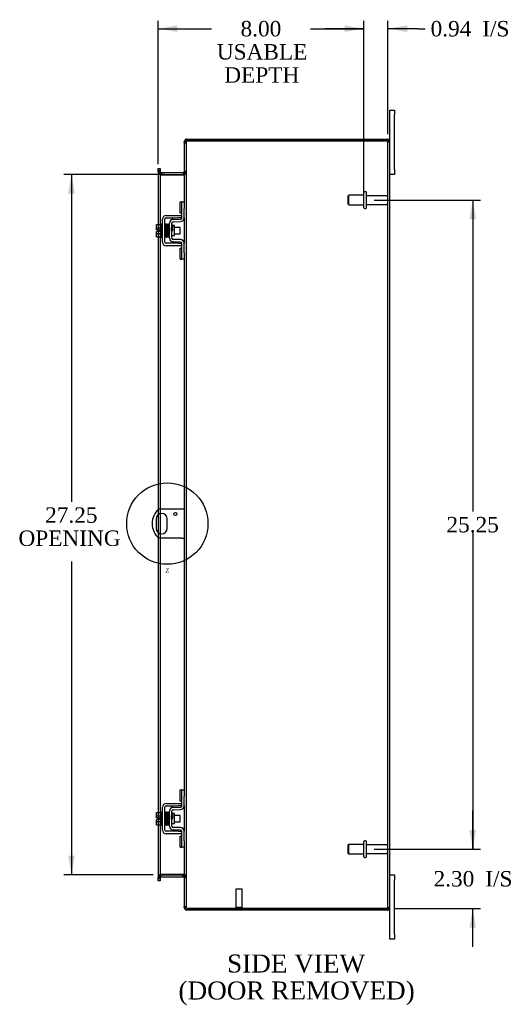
# Model space of a CAD drawing. Header units: inches. Extents: x 8 to 149, y 3 to 99.
# Tile 5 of 8: x 81 to 100, y 27 to 65. Entities that reach past the tile are written whole.
import ezdxf
from ezdxf.enums import TextEntityAlignment as Align
from ezdxf.lldxf.tags import DXFTag

# ---------------------------------------------------------------- set-up
doc = ezdxf.new("R2010")
doc.units = ezdxf.units.IN
doc.header["$MEASUREMENT"] = 0
doc.layers.get('0').update_dxf_attribs({"linetype": 'CONTINUOUS'})
for name, color, linetype in [('COM40153-1', 7, 'CONTINUOUS'), ('COM42667', 7, 'CONTINUOUS'), ('COM42780', 7, 'CONTINUOUS'), ('COM48441', 7, 'CONTINUOUS'), ('DEFAULT', 7, 'CONTINUOUS'), ('FET07710', 7, 'CONTINUOUS'), ('SCC19011', 7, 'CONTINUOUS'), ('SPR20265', 7, 'CONTINUOUS'), ('STD21878', 7, 'CONTINUOUS'), ('STD26094', 7, 'CONTINUOUS'), ('WAF25035', 7, 'CONTINUOUS')]:
    doc.layers.add(name, color=color, linetype=linetype)
doc.styles.add('SEACAD_TIMES_NEW_ROMAN', font='times.ttf')
tags = doc.linetypes.add('CENTER2', pattern=[1.125, 0.75, -0.125, 0.125, -0.125]).pattern_tags.tags
tags[10:11] = [DXFTag(74, 4), DXFTag(75, 0), DXFTag(340, '0'), DXFTag(46, 0.0), DXFTag(50, 0.0), DXFTag(44, 0.0), DXFTag(45, 0.0)]
tags[8:9] = [DXFTag(74, 4), DXFTag(75, 0), DXFTag(340, '0'), DXFTag(46, 0.0), DXFTag(50, 0.0), DXFTag(44, 0.0), DXFTag(45, 0.0)]
tags[6:7] = [DXFTag(74, 4), DXFTag(75, 0), DXFTag(340, '0'), DXFTag(46, 0.0), DXFTag(50, 0.0), DXFTag(44, 0.0), DXFTag(45, 0.0)]
tags[4:5] = [DXFTag(74, 4), DXFTag(75, 0), DXFTag(340, '0'), DXFTag(46, 0.0), DXFTag(50, 0.0), DXFTag(44, 0.0), DXFTag(45, 0.0)]

# ---------------------------------------------------------------- blocks, each defined once
blk = doc.blocks.new('GDIMGGROUP9')
at = {"layer": 'DEFAULT', "linetype": 'Continuous'}
for points in [[(98.974, 33.723), (98.724, 33.723), (98.849, 32.973)], [(98.974, 29.92), (98.849, 30.67), (98.724, 29.92)]]:
    blk.add_hatch(color=136, dxfattribs=at).paths.add_polyline_path(points)
at = {"layer": 'DEFAULT', "color": 136, "linetype": 'Continuous'}
for p, q in [((98.849, 32.973), (98.849, 34.473)), ((95.012, 32.973), (99.149, 32.973)), ((95.813, 30.67), (99.149, 30.67)), ((98.849, 29.17), (98.849, 30.67))]:
    blk.add_line(p, q, dxfattribs=at)
at = {"layer": 'DEFAULT', "color": 136, "linetype": 'Continuous', "style": 'SEACAD_TIMES_NEW_ROMAN'}
for s, p in [('2.30', (97.324, 32.121)), ('I/S', (99.337, 32.121))]:
    blk.add_text(s, height=0.6, dxfattribs=at).set_placement(p, align=Align.TOP_LEFT)
blk = doc.blocks.new('GDIMGGROUP10')
at = {"layer": 'DEFAULT', "linetype": 'Continuous'}
for points in [[(98.974, 57.473), (98.849, 58.223), (98.724, 57.473)], [(98.974, 33.723), (98.724, 33.723), (98.849, 32.973)]]:
    blk.add_hatch(color=136, dxfattribs=at).paths.add_polyline_path(points)
at = {"layer": 'DEFAULT', "color": 136, "linetype": 'Continuous'}
for p, q in [((95.012, 58.223), (99.149, 58.223)), ((98.849, 58.223), (98.849, 46.108)), ((98.849, 45.298), (98.849, 32.973)), ((95.012, 32.973), (99.149, 32.973))]:
    blk.add_line(p, q, dxfattribs=at)
at = {"layer": 'DEFAULT', "color": 136, "linetype": 'Continuous', "style": 'SEACAD_TIMES_NEW_ROMAN'}
blk.add_text('25.25', height=0.6, dxfattribs=at).set_placement((97.826, 45.898), align=Align.TOP_LEFT)
blk = doc.blocks.new('GDIMGGROUP19')
at = {"layer": 'DEFAULT', "linetype": 'Continuous'}
for points in [[(83.109, 58.473), (83.359, 58.473), (83.234, 59.223)], [(83.109, 32.723), (83.234, 31.973), (83.359, 32.723)]]:
    blk.add_hatch(color=136, dxfattribs=at).paths.add_polyline_path(points)
at = {"layer": 'DEFAULT', "color": 136, "linetype": 'Continuous'}
for p, q in [((86.851, 59.223), (82.934, 59.223)), ((83.234, 59.223), (83.234, 46.48)), ((83.234, 44.159), (83.234, 31.973)), ((86.416, 31.973), (82.934, 31.973))]:
    blk.add_line(p, q, dxfattribs=at)
at = {"layer": 'DEFAULT', "color": 136, "linetype": 'Continuous', "style": 'SEACAD_TIMES_NEW_ROMAN'}
for s, p in [('27.25', (82.21, 46.27)), ('OPENING ', (81.172, 45.37))]:
    blk.add_text(s, height=0.6, dxfattribs=at).set_placement(p, align=Align.TOP_LEFT)
blk = doc.blocks.new('GDIMGGROUP23')
at = {"layer": 'DEFAULT', "linetype": 'Continuous'}
for points in [[(87.358, 65.017), (86.608, 64.892), (87.358, 64.767)], [(93.862, 65.017), (93.862, 64.767), (94.612, 64.892)]]:
    blk.add_hatch(color=136, dxfattribs=at).paths.add_polyline_path(points)
at = {"layer": 'DEFAULT', "color": 136, "linetype": 'Continuous'}
for p, q in [((86.608, 59.624), (86.608, 65.192)), ((94.612, 58.818), (94.612, 65.192)), ((86.608, 64.892), (88.68, 64.892)), ((92.54, 64.892), (94.612, 64.892))]:
    blk.add_line(p, q, dxfattribs=at)
at = {"layer": 'DEFAULT', "color": 136, "linetype": 'Continuous', "style": 'SEACAD_TIMES_NEW_ROMAN'}
for s, p in [('8.00', (89.814, 65.192)), ('USABLE', (88.89, 64.292)), ('DEPTH', (89.181, 63.392))]:
    blk.add_text(s, height=0.6, dxfattribs=at).set_placement(p, align=Align.TOP_LEFT)
blk = doc.blocks.new('GDIMGGROUP26')
at = {"layer": 'DEFAULT', "linetype": 'Continuous'}
for points in [[(93.862, 65.017), (93.862, 64.767), (94.612, 64.892)], [(96.299, 65.017), (95.549, 64.892), (96.299, 64.767)]]:
    blk.add_hatch(color=136, dxfattribs=at).paths.add_polyline_path(points)
at = {"layer": 'DEFAULT', "color": 136, "linetype": 'Continuous'}
for p, q in [((94.612, 58.523), (94.612, 65.192)), ((95.549, 60.79), (95.549, 65.192)), ((94.612, 64.892), (93.112, 64.892)), ((96.699, 64.892), (95.549, 64.892)), ((96.699, 64.892), (96.999, 64.892))]:
    blk.add_line(p, q, dxfattribs=at)
at = {"layer": 'DEFAULT', "color": 136, "linetype": 'Continuous', "style": 'SEACAD_TIMES_NEW_ROMAN'}
for s, p in [('0.94', (97.209, 65.192)), ('I/S', (99.221, 65.192))]:
    blk.add_text(s, height=0.6, dxfattribs=at).set_placement(p, align=Align.TOP_LEFT)
blk = doc.blocks.new('SE1')
at = {"color": 136, "linetype": 'Continuous', "style": 'SEACAD_TIMES_NEW_ROMAN'}
blk.add_text('Z', height=0.16, dxfattribs=at).set_placement((86.893, 43.895), align=Align.TOP_LEFT)
blk = doc.blocks.new('SE')
at = {"layer": 'DEFAULT', "color": 6, "linetype": 'CENTER2'}
blk.add_circle((86.965, 45.638), 1.582, dxfattribs=at)
at = {"layer": 'DEFAULT'}
blk.add_blockref('SE1', (0, 0), dxfattribs=at)

msp = doc.modelspace()

# ---------------------------------------------------------------- linework, layer by layer
at = {"layer": 'COM40153-1', "color": 7}
for p, q in [((87.513, 46.2), (86.625, 46.2)), ((87.621, 46.2), (87.513, 46.2)), ((86.528, 45.819), (86.528, 45.456)), ((86.965, 45.456), (86.965, 45.819)), ((87.513, 45.075), (86.625, 45.075)), ((87.513, 45.075), (87.621, 45.075))]:
    msp.add_line(p, q, dxfattribs=at)
msp.add_circle((87.277, 46.013), 0.0625, dxfattribs=at)
for centre, radius, start, end in [((87.121, 45.638), 0.75, 131.4096, 228.5904), ((86.746, 45.819), 0.218, 0, 180), ((86.746, 45.456), 0.218, 180, 0)]:
    msp.add_arc(centre, radius, start, end, dxfattribs=at)
at = {"layer": 'COM42667', "color": 7}
for p, q in [((86.776, 56.59), (86.776, 57.481)), ((86.871, 56.59), (86.871, 57.481)), ((86.919, 57.624), (87.401, 57.624)), ((86.919, 57.529), (87.401, 57.529)), ((87.401, 57.624), (87.526, 57.624)), ((87.526, 57.529), (87.401, 57.529)), ((87.401, 56.542), (86.919, 56.542)), ((87.401, 56.447), (86.919, 56.447)), ((87.401, 56.542), (87.526, 56.542)), ((87.526, 56.447), (87.401, 56.447)), ((86.776, 33.714), (86.776, 34.605)), ((86.871, 33.714), (86.871, 34.605)), ((86.919, 34.748), (87.401, 34.748)), ((86.919, 34.653), (87.401, 34.653)), ((87.401, 34.748), (87.526, 34.748)), ((87.526, 34.653), (87.401, 34.653)), ((87.401, 33.666), (86.919, 33.666)), ((87.401, 33.571), (86.919, 33.571)), ((87.401, 33.666), (87.526, 33.666)), ((87.526, 33.571), (87.401, 33.571))]:
    msp.add_line(p, q, dxfattribs=at)
for centre, radius, start, end in [((86.919, 57.481), 0.143, 90, 180), ((86.919, 57.481), 0.048, 90, 180), ((86.919, 56.59), 0.143, 180, 270), ((86.919, 56.59), 0.048, 180, 270), ((86.919, 34.605), 0.143, 90, 180), ((86.919, 34.605), 0.048, 90, 180), ((86.919, 33.714), 0.143, 180, 270), ((86.919, 33.714), 0.048, 180, 270)]:
    msp.add_arc(centre, radius, start, end, dxfattribs=at)
at = {"layer": 'COM42780', "color": 7}
for p, q in [((87.462, 57.714), (87.462, 58.151)), ((87.462, 58.151), (87.512, 58.151)), ((87.526, 58.151), (87.512, 58.151)), ((87.526, 57.901), (87.526, 58.151)), ((87.526, 58.151), (87.621, 58.151)), ((87.526, 57.529), (87.526, 57.901)), ((87.621, 58.104), (87.621, 57.901)), ((87.621, 57.529), (87.621, 57.901)), ((87.19, 57.475), (87.479, 57.481)), ((87.512, 57.714), (87.462, 57.714)), ((87.512, 57.714), (87.526, 57.714)), ((87.049, 56.739), (87.049, 57.332)), ((87.144, 56.739), (87.144, 57.332)), ((87.239, 57.231), (87.173, 57.231)), ((87.191, 57.38), (87.481, 57.386)), ((87.239, 56.841), (87.239, 57.231)), ((87.144, 56.841), (87.239, 56.841)), ((87.479, 56.591), (87.19, 56.596)), ((87.481, 56.685), (87.191, 56.691)), ((87.462, 55.92), (87.462, 56.357)), ((87.462, 56.357), (87.512, 56.357)), ((87.526, 56.357), (87.512, 56.357)), ((87.526, 56.17), (87.526, 56.543)), ((87.621, 56.17), (87.621, 56.543)), ((87.526, 55.92), (87.526, 56.17)), ((87.621, 56.17), (87.621, 55.967)), ((87.462, 55.92), (87.512, 55.92)), ((87.512, 55.92), (87.526, 55.92)), ((87.621, 55.92), (87.526, 55.92)), ((87.462, 34.838), (87.462, 35.275)), ((87.462, 35.275), (87.512, 35.275)), ((87.526, 35.275), (87.512, 35.275)), ((87.526, 35.025), (87.526, 35.275)), ((87.526, 35.275), (87.621, 35.275)), ((87.526, 34.653), (87.526, 35.025)), ((87.621, 35.228), (87.621, 35.025)), ((87.621, 34.653), (87.621, 35.025)), ((87.19, 34.599), (87.479, 34.605)), ((87.191, 34.504), (87.481, 34.51)), ((87.512, 34.838), (87.462, 34.838)), ((87.512, 34.838), (87.526, 34.838)), ((87.049, 33.863), (87.049, 34.456)), ((87.144, 33.863), (87.144, 34.456)), ((87.239, 34.355), (87.173, 34.355)), ((87.239, 33.965), (87.239, 34.355)), ((87.144, 33.965), (87.239, 33.965)), ((87.479, 33.715), (87.19, 33.72)), ((87.481, 33.809), (87.191, 33.815)), ((87.462, 33.044), (87.462, 33.481)), ((87.462, 33.481), (87.512, 33.481)), ((87.526, 33.481), (87.512, 33.481)), ((87.526, 33.294), (87.526, 33.667)), ((87.621, 33.294), (87.621, 33.667)), ((87.462, 33.044), (87.512, 33.044)), ((87.512, 33.044), (87.526, 33.044)), ((87.526, 33.044), (87.526, 33.294)), ((87.621, 33.044), (87.526, 33.044)), ((87.621, 33.294), (87.621, 33.091))]:
    msp.add_line(p, q, dxfattribs=at)
for centre, radius, start, end in [((87.192, 57.332), 0.143, 91, 180), ((87.478, 57.529), 0.048, 271, 0), ((87.478, 57.529), 0.143, 271, 0), ((87.192, 57.332), 0.048, 91, 180), ((87.192, 56.739), 0.143, 180, 269), ((87.192, 56.739), 0.048, 180, 269), ((87.478, 56.543), 0.048, 0, 89), ((87.478, 56.543), 0.143, 0, 89), ((87.192, 34.456), 0.143, 91, 180), ((87.192, 34.456), 0.048, 91, 180), ((87.478, 34.653), 0.048, 271, 0), ((87.478, 34.653), 0.143, 271, 0), ((87.192, 33.863), 0.143, 180, 269), ((87.192, 33.863), 0.048, 180, 269), ((87.478, 33.667), 0.048, 0, 89), ((87.478, 33.667), 0.143, 0, 89)]:
    msp.add_arc(centre, radius, start, end, dxfattribs=at)
at = {"layer": 'COM48441', "color": 7}
for p, q in [((87.729, 60.526), (87.729, 60.598)), ((87.729, 60.598), (95.513, 60.598)), ((87.729, 60.526), (95.513, 60.526)), ((95.513, 60.525), (87.729, 60.525)), ((95.615, 60.526), (95.513, 60.526)), ((95.513, 60.525), (95.615, 60.525)), ((87.645, 60.49), (87.621, 60.49)), ((87.621, 60.465), (87.621, 60.49)), ((87.621, 60.465), (87.693, 60.465)), ((87.621, 60.464), (87.621, 60.465)), ((87.693, 60.464), (87.621, 60.464)), ((87.621, 60.464), (87.621, 58.104)), ((87.621, 60.447), (87.693, 60.447)), ((87.693, 60.49), (87.645, 60.49)), ((87.693, 60.465), (87.693, 60.49)), ((87.693, 60.464), (87.693, 60.465)), ((87.693, 60.464), (87.693, 30.731)), ((95.549, 30.706), (95.549, 60.49)), ((95.549, 60.49), (95.621, 60.49)), ((95.621, 30.706), (95.621, 60.49)), ((86.608, 59.453), (86.68, 59.453)), ((86.608, 59.376), (86.608, 59.453)), ((86.608, 59.376), (86.608, 59.369)), ((86.68, 59.453), (86.68, 59.376)), ((86.68, 59.376), (86.68, 59.369)), ((86.608, 59.324), (86.608, 59.369)), ((86.68, 59.369), (86.608, 59.369)), ((86.608, 59.331), (86.68, 59.331)), ((86.608, 59.324), (86.608, 57.277)), ((86.68, 59.313), (86.608, 59.313)), ((86.68, 59.369), (86.68, 59.324)), ((86.68, 59.324), (86.68, 57.277)), ((86.716, 59.295), (86.716, 59.223)), ((86.716, 59.295), (87.585, 59.295)), ((86.716, 59.223), (87.585, 59.223)), ((86.716, 59.209), (87.585, 59.209)), ((87.585, 59.295), (87.585, 59.223)), ((87.693, 59.331), (87.621, 59.331)), ((87.621, 59.313), (87.693, 59.313)), ((87.621, 57.529), (87.621, 56.543)), ((86.608, 57.277), (86.608, 57.07)), ((86.68, 57.277), (86.68, 56.795)), ((86.608, 57.07), (86.608, 57.002)), ((86.608, 57.002), (86.608, 56.795)), ((86.608, 56.795), (86.608, 46.185)), ((86.68, 56.795), (86.68, 46.2)), ((87.621, 55.967), (87.621, 35.228)), ((86.608, 46.185), (86.608, 45.988)), ((86.608, 45.988), (86.608, 45.287)), ((86.68, 46.2), (86.68, 46.027)), ((86.68, 46.027), (86.68, 45.248)), ((86.608, 45.287), (86.608, 45.09)), ((86.68, 45.248), (86.68, 45.075)), ((86.608, 45.09), (86.608, 34.401)), ((86.68, 45.075), (86.68, 34.401)), ((87.621, 34.653), (87.621, 33.667)), ((86.608, 34.401), (86.608, 34.194)), ((86.608, 34.194), (86.608, 34.126)), ((86.608, 34.126), (86.608, 33.919)), ((86.68, 34.401), (86.68, 33.919)), ((86.608, 33.919), (86.608, 31.871)), ((86.68, 33.919), (86.68, 31.871)), ((87.621, 33.091), (87.621, 30.731)), ((86.68, 31.882), (86.608, 31.882)), ((86.608, 31.826), (86.608, 31.871)), ((86.68, 31.865), (86.608, 31.865)), ((86.608, 31.819), (86.608, 31.826)), ((86.608, 31.826), (86.68, 31.826)), ((86.608, 31.743), (86.608, 31.819)), ((86.68, 31.871), (86.68, 31.826)), ((86.68, 31.819), (86.68, 31.826)), ((86.68, 31.819), (86.68, 31.743)), ((87.585, 31.986), (86.716, 31.986)), ((86.716, 31.901), (86.716, 31.973)), ((86.716, 31.973), (87.585, 31.973)), ((86.716, 31.901), (87.585, 31.901)), ((87.585, 31.901), (87.585, 31.973)), ((87.621, 31.882), (87.693, 31.882)), ((87.621, 31.865), (87.693, 31.865)), ((86.68, 31.743), (86.608, 31.743)), ((87.621, 30.748), (87.693, 30.748)), ((87.693, 30.731), (87.621, 30.731)), ((87.621, 30.73), (87.621, 30.731)), ((87.621, 30.73), (87.693, 30.73)), ((87.621, 30.706), (87.621, 30.73)), ((87.645, 30.706), (87.621, 30.706)), ((87.693, 30.706), (87.645, 30.706)), ((87.693, 30.73), (87.693, 30.731)), ((87.693, 30.706), (87.693, 30.73)), ((95.513, 30.67), (87.729, 30.67)), ((87.729, 30.67), (87.729, 30.598)), ((87.729, 30.67), (95.513, 30.67)), ((95.615, 30.67), (95.513, 30.67)), ((95.513, 30.67), (95.615, 30.67)), ((95.549, 30.706), (95.621, 30.706)), ((95.513, 30.598), (87.729, 30.598))]:
    msp.add_line(p, q, dxfattribs=at)
for centre, radius, start, end in [((87.729, 60.49), 0.108, 90, 180), ((87.729, 60.49), 0.036, 90, 128.7233), ((95.513, 60.49), 0.108, 19.4712, 90), ((95.513, 60.49), 0.036, 0, 90), ((95.513, 60.49), 0.108, 0, 19.4712), ((87.729, 60.49), 0.036, 128.7233, 180), ((86.716, 59.331), 0.108, 180, 259.6032), ((86.714, 59.315), 0.106, 181.3077, 271.1923), ((86.716, 59.331), 0.036, 180, 270), ((86.716, 59.331), 0.108, 259.6032, 270), ((87.585, 59.331), 0.036, 270, 0), ((87.587, 59.315), 0.106, 268.8074, 358.6926), ((87.585, 59.331), 0.108, 270, 280.3994), ((87.585, 59.331), 0.108, 280.3994, 0), ((86.714, 31.88), 0.106, 88.8074, 178.6926), ((86.716, 31.865), 0.108, 100.3965, 180), ((86.716, 31.865), 0.036, 90, 180), ((86.716, 31.865), 0.108, 90, 100.3965), ((87.587, 31.88), 0.106, 1.3077, 91.1923), ((87.585, 31.865), 0.108, 79.6016, 90), ((87.585, 31.865), 0.036, 0, 90), ((87.585, 31.865), 0.108, 0, 79.6016), ((87.729, 30.706), 0.108, 180, 270), ((87.729, 30.706), 0.036, 180, 231.2767), ((87.729, 30.706), 0.036, 231.2767, 270), ((95.513, 30.706), 0.036, 270, 0), ((95.513, 30.706), 0.108, 270, 340.5288), ((95.513, 30.706), 0.108, 340.5288, 0)]:
    msp.add_arc(centre, radius, start, end, dxfattribs=at)
for centre, major_axis, start_param, end_param in [((95.513, 60.49), (-0.036, 0), 3.141593, 4.712389), ((95.513, 60.49), (-0.108, 0), 3.141593, 3.48143), ((95.513, 30.706), (-0.036, 0), 1.570796, 3.141593), ((95.513, 30.706), (-0.108, 0), 2.801756, 3.141593)]:
    msp.add_ellipse(centre, major_axis=major_axis, ratio=0.997813, start_param=start_param, end_param=end_param, dxfattribs=at)
for points, knots in [([(87.621, 60.464), (87.621, 60.469), (87.624, 60.474), (87.635, 60.484), (87.643, 60.489), (87.663, 60.5), (87.675, 60.505), (87.701, 60.515), (87.715, 60.52), (87.729, 60.525)], [0, 0, 0, 0, 0.25, 0.25, 0.5, 0.5, 0.75, 0.75, 1, 1, 1, 1]), ([(87.693, 60.464), (87.693, 60.474), (87.697, 60.484), (87.71, 60.505), (87.72, 60.515), (87.729, 60.525)], [0, 0, 0, 0, 0.5, 0.5, 1, 1, 1, 1]), ([(86.68, 59.313), (86.68, 59.302), (86.681, 59.292), (86.683, 59.271), (86.684, 59.261), (86.688, 59.247), (86.69, 59.242), (86.693, 59.233), (86.695, 59.228), (86.7, 59.22), (86.702, 59.216), (86.707, 59.212), (86.709, 59.211), (86.712, 59.21), (86.714, 59.209), (86.716, 59.209)], [0, 0, 0, 0, 0.25, 0.25, 0.5, 0.5, 0.625, 0.625, 0.75, 0.75, 0.875, 0.875, 0.9375, 0.9375, 1, 1, 1, 1]), ([(87.585, 59.209), (87.587, 59.209), (87.589, 59.21), (87.592, 59.211), (87.594, 59.212), (87.599, 59.216), (87.601, 59.22), (87.606, 59.228), (87.608, 59.233), (87.611, 59.242), (87.613, 59.247), (87.617, 59.261), (87.618, 59.271), (87.62, 59.292), (87.621, 59.302), (87.621, 59.313)], [0, 0, 0, 0, 0.0625, 0.0625, 0.125, 0.125, 0.25, 0.25, 0.375, 0.375, 0.5, 0.5, 0.75, 0.75, 1, 1, 1, 1]), ([(86.716, 31.986), (86.714, 31.986), (86.712, 31.985), (86.709, 31.984), (86.707, 31.983), (86.702, 31.979), (86.7, 31.975), (86.695, 31.967), (86.693, 31.962), (86.69, 31.953), (86.688, 31.949), (86.684, 31.934), (86.683, 31.924), (86.681, 31.903), (86.68, 31.893), (86.68, 31.882)], [0, 0, 0, 0, 0.0625, 0.0625, 0.125, 0.125, 0.25, 0.25, 0.375, 0.375, 0.5, 0.5, 0.75, 0.75, 1, 1, 1, 1]), ([(87.621, 31.882), (87.621, 31.893), (87.62, 31.903), (87.618, 31.924), (87.617, 31.934), (87.613, 31.949), (87.611, 31.953), (87.608, 31.962), (87.606, 31.967), (87.601, 31.975), (87.599, 31.979), (87.594, 31.983), (87.592, 31.984), (87.589, 31.985), (87.587, 31.986), (87.585, 31.986)], [0, 0, 0, 0, 0.25, 0.25, 0.5, 0.5, 0.625, 0.625, 0.75, 0.75, 0.875, 0.875, 0.9375, 0.9375, 1, 1, 1, 1]), ([(87.729, 30.67), (87.715, 30.675), (87.701, 30.68), (87.675, 30.69), (87.663, 30.695), (87.643, 30.706), (87.635, 30.711), (87.624, 30.721), (87.621, 30.726), (87.621, 30.731)], [0, 0, 0, 0, 0.25, 0.25, 0.5, 0.5, 0.75, 0.75, 1, 1, 1, 1]), ([(87.729, 30.67), (87.72, 30.68), (87.71, 30.69), (87.697, 30.711), (87.693, 30.721), (87.693, 30.731)], [0, 0, 0, 0, 0.5, 0.5, 1, 1, 1, 1])]:
    msp.add_open_spline(points, degree=3, knots=knots, dxfattribs=at)
at = {"layer": 'FET07710', "color": 7}
for p, q in [((95.621, 61.535), (95.621, 61.723)), ((95.621, 61.723), (95.808, 61.723)), ((95.808, 61.723), (95.808, 61.535)), ((95.621, 60.49), (95.621, 61.535)), ((95.808, 59.41), (95.808, 61.535)), ((95.808, 59.41), (95.808, 59.223)), ((95.808, 59.223), (95.621, 59.223)), ((95.621, 31.973), (95.808, 31.973)), ((95.808, 31.973), (95.808, 31.785)), ((95.808, 29.66), (95.808, 31.785)), ((95.621, 29.66), (95.621, 30.706)), ((95.621, 29.473), (95.621, 29.66)), ((95.808, 29.66), (95.808, 29.473)), ((95.808, 29.473), (95.621, 29.473))]:
    msp.add_line(p, q, dxfattribs=at)
at = {"layer": 'SCC19011', "color": 7}
for p, q in [((86.55, 57.277), (86.731, 57.277)), ((86.55, 57.144), (86.55, 57.277)), ((86.55, 57.144), (86.731, 57.144)), ((86.55, 57.07), (86.55, 57.144)), ((86.894, 57.158), (86.871, 57.158)), ((86.944, 57.158), (86.929, 57.158)), ((86.993, 57.158), (86.979, 57.158)), ((87.043, 57.158), (87.028, 57.158)), ((87.463, 57.158), (87.239, 57.158)), ((87.463, 56.914), (87.463, 57.158)), ((86.645, 57.07), (86.55, 57.07)), ((86.55, 56.927), (86.55, 57.002)), ((86.645, 57.002), (86.55, 57.002)), ((86.55, 56.927), (86.731, 56.927)), ((86.55, 56.795), (86.55, 56.927)), ((86.55, 56.795), (86.731, 56.795)), ((86.645, 57.002), (86.645, 57.07)), ((86.871, 56.914), (86.902, 56.914)), ((86.937, 56.914), (86.952, 56.914)), ((86.988, 56.914), (87.003, 56.914)), ((87.038, 56.914), (87.049, 56.914)), ((87.239, 56.914), (87.463, 56.914)), ((86.55, 34.401), (86.731, 34.401)), ((86.55, 34.268), (86.55, 34.401)), ((86.55, 34.268), (86.731, 34.268)), ((86.55, 34.194), (86.55, 34.268)), ((86.645, 34.194), (86.55, 34.194)), ((86.55, 34.051), (86.55, 34.126)), ((86.645, 34.126), (86.55, 34.126)), ((86.645, 34.126), (86.645, 34.194)), ((86.894, 34.282), (86.871, 34.282)), ((86.944, 34.282), (86.929, 34.282)), ((86.993, 34.282), (86.979, 34.282)), ((87.043, 34.282), (87.028, 34.282)), ((87.463, 34.282), (87.239, 34.282)), ((87.463, 34.038), (87.463, 34.282)), ((86.55, 34.051), (86.731, 34.051)), ((86.55, 33.919), (86.55, 34.051)), ((86.55, 33.919), (86.731, 33.919)), ((86.871, 34.038), (86.902, 34.038)), ((86.937, 34.038), (86.952, 34.038)), ((86.988, 34.038), (87.003, 34.038)), ((87.038, 34.038), (87.049, 34.038)), ((87.239, 34.038), (87.463, 34.038))]:
    msp.add_line(p, q, dxfattribs=at)
at = {"layer": 'SPR20265', "color": 7}
for p, q in [((87.148, 57.036), (87.183, 57.036)), ((87.148, 34.16), (87.183, 34.16))]:
    msp.add_line(p, q, dxfattribs=at)
for centre, radius, start, end in [((91.852, 56.857), 4.985, 175.1825, 176.5376), ((87.003, 57.26), 0.0181, 0.2962, 180.6354), ((91.821, 56.858), 4.919, 179.5796, 179.9446), ((91.852, 33.981), 4.985, 175.1825, 176.5376), ((87.003, 34.384), 0.0181, 0.2962, 180.6354), ((91.821, 33.982), 4.919, 179.5796, 179.9446)]:
    msp.add_arc(centre, radius, start, end, dxfattribs=at)
for centre in [(86.884, 56.863), (86.884, 33.987)]:
    msp.add_ellipse(centre, major_axis=(-0.0175, 0), ratio=0.707107, start_param=0.666946, end_param=5.616239, dxfattribs=at)
for points, knots in [([(86.92, 57.276), (86.92, 57.277), (86.92, 57.279), (86.919, 57.281), (86.918, 57.284), (86.917, 57.287), (86.915, 57.289), (86.912, 57.291), (86.909, 57.293), (86.904, 57.294), (86.898, 57.293), (86.891, 57.289), (86.885, 57.281), (86.884, 57.275), (86.884, 57.271)], [0, 0, 0, 0, 0.03948, 0.078027, 0.11705, 0.157795, 0.20119, 0.247813, 0.297965, 0.351797, 0.472995, 0.624898, 0.803476, 1, 1, 1, 1]), ([(86.886, 57.272), (86.886, 57.273), (86.887, 57.271), (86.889, 57.252), (86.891, 57.218), (86.893, 57.177), (86.895, 57.135), (86.896, 57.097), (86.897, 57.064), (86.898, 57.037), (86.899, 57.011), (86.9, 56.981), (86.901, 56.946), (86.903, 56.906), (86.904, 56.866), (86.906, 56.829), (86.908, 56.802), (86.91, 56.798), (86.911, 56.797)], [0.0402294, 0.0402294, 0.0402294, 0.0402294, 0.0962651, 0.1836152, 0.2619538, 0.3312786, 0.3915016, 0.442594, 0.4845239, 0.5172899, 0.5463931, 0.5841023, 0.6308517, 0.6866387, 0.7514677, 0.8253147, 0.9081399, 0.9951321, 0.9951321, 0.9951321, 0.9951321]), ([(86.945, 56.801), (86.945, 56.802), (86.943, 56.805), (86.941, 56.831), (86.939, 56.867), (86.938, 56.907), (86.936, 56.946), (86.935, 56.981), (86.934, 57.011), (86.933, 57.037), (86.932, 57.064), (86.931, 57.097), (86.93, 57.136), (86.928, 57.178), (86.926, 57.22), (86.924, 57.256), (86.922, 57.277), (86.921, 57.279), (86.92, 57.278)], [0.007956, 0.007956, 0.007956, 0.007956, 0.0902869, 0.171964, 0.2449933, 0.3092617, 0.364675, 0.4111808, 0.4487353, 0.4777397, 0.5104186, 0.5522907, 0.6034131, 0.6638342, 0.7336337, 0.8128446, 0.9016052, 0.9648764, 0.9648764, 0.9648764, 0.9648764]), ([(86.935, 57.271), (86.934, 57.269), (86.933, 57.256), (86.93, 57.223), (86.929, 57.193), (86.928, 57.177), (86.928, 57.175)], [0.0980811, 0.0980811, 0.0980811, 0.0980811, 0.1865995, 0.265558, 0.3350739, 0.3442741, 0.3442741, 0.3442741, 0.3442741]), ([(86.973, 57.26), (86.972, 57.266), (86.971, 57.273), (86.964, 57.282), (86.958, 57.285), (86.954, 57.285), (86.95, 57.285), (86.947, 57.284), (86.943, 57.282), (86.94, 57.279), (86.938, 57.276), (86.936, 57.272), (86.936, 57.269), (86.936, 57.268)], [0, 0, 0, 0, 0.337377, 0.476585, 0.593946, 0.643993, 0.690857, 0.738213, 0.787078, 0.837877, 0.890521, 0.944659, 1, 1, 1, 1]), ([(86.937, 57.263), (86.938, 57.256), (86.94, 57.242), (86.942, 57.193), (86.945, 57.128), (86.948, 57.05), (86.95, 56.982), (86.952, 56.931), (86.953, 56.896), (86.955, 56.865), (86.956, 56.839), (86.958, 56.819), (86.959, 56.812), (86.959, 56.809)], [0, 0, 0, 0, 0.114294, 0.231558, 0.351881, 0.475184, 0.601502, 0.666038, 0.73132, 0.797347, 0.864154, 0.931706, 1, 1, 1, 1]), ([(86.994, 56.811), (86.993, 56.818), (86.992, 56.83), (86.989, 56.877), (86.986, 56.941), (86.984, 57.018), (86.981, 57.086), (86.979, 57.138), (86.978, 57.174), (86.977, 57.206), (86.975, 57.233), (86.974, 57.254), (86.973, 57.261), (86.972, 57.265)], [0, 0, 0, 0, 0.112746, 0.228925, 0.348457, 0.471495, 0.597916, 0.662714, 0.728399, 0.794948, 0.862394, 0.930748, 1, 1, 1, 1]), ([(86.986, 57.263), (86.985, 57.26), (86.983, 57.256), (86.981, 57.227), (86.979, 57.197), (86.978, 57.177), (86.978, 57.171)], [0, 0, 0, 0, 0.0919668, 0.1748964, 0.2488402, 0.2783531, 0.2783531, 0.2783531, 0.2783531]), ([(86.986, 57.259), (86.986, 57.257), (86.988, 57.254), (86.99, 57.227), (86.992, 57.193), (86.994, 57.155), (86.995, 57.118), (86.996, 57.084), (86.997, 57.057), (86.998, 57.032), (86.999, 57.007), (87, 56.976), (87.001, 56.941), (87.003, 56.902), (87.005, 56.863), (87.007, 56.831), (87.009, 56.812), (87.011, 56.811), (87.011, 56.811)], [0.0030122, 0.0030122, 0.0030122, 0.0030122, 0.091022, 0.173244, 0.246649, 0.3111806, 0.366841, 0.4136386, 0.4515377, 0.480786, 0.5130298, 0.5545547, 0.6053918, 0.6655607, 0.7350558, 0.813926, 0.9022499, 0.9590084, 0.9590084, 0.9590084, 0.9590084]), ([(87.045, 56.819), (87.045, 56.818), (87.044, 56.819), (87.042, 56.835), (87.04, 56.866), (87.038, 56.903), (87.036, 56.941), (87.035, 56.977), (87.034, 57.007), (87.033, 57.032), (87.032, 57.057), (87.031, 57.085), (87.03, 57.118), (87.029, 57.156), (87.027, 57.194), (87.025, 57.229), (87.023, 57.257), (87.021, 57.261), (87.02, 57.263)], [0.0480093, 0.0480093, 0.0480093, 0.0480093, 0.0949166, 0.1813907, 0.2591689, 0.3281055, 0.3880809, 0.4389475, 0.4806068, 0.513005, 0.5424172, 0.5805587, 0.6277127, 0.6838883, 0.749147, 0.8235602, 0.9071555, 1, 1, 1, 1]), ([(87.049, 57.27), (87.047, 57.27), (87.044, 57.268), (87.038, 57.263), (87.035, 57.256), (87.033, 57.245), (87.031, 57.22), (87.029, 57.19), (87.028, 57.169), (87.028, 57.166)], [0.5124949, 0.5124949, 0.5124949, 0.5124949, 0.5179414, 0.5252825, 0.5427797, 0.5635197, 0.6073984, 0.6548465, 0.6651182, 0.6651182, 0.6651182, 0.6651182]), ([(87.039, 57.239), (87.039, 57.239), (87.039, 57.238), (87.04, 57.227), (87.041, 57.203), (87.043, 57.163), (87.045, 57.122), (87.046, 57.082), (87.048, 57.043), (87.049, 57.017), (87.049, 57.009)], [0.5353084, 0.5353084, 0.5353084, 0.5353084, 0.5442341, 0.5647196, 0.6085363, 0.6562102, 0.6837797, 0.7157656, 0.752175, 0.7726485, 0.7726485, 0.7726485, 0.7726485]), ([(87.171, 57.237), (87.171, 57.239), (87.17, 57.241), (87.169, 57.245), (87.166, 57.249), (87.163, 57.252), (87.16, 57.254), (87.155, 57.255), (87.15, 57.255), (87.146, 57.253), (87.144, 57.252)], [0, 0, 0, 0, 0.0589773, 0.1211115, 0.1849679, 0.2490189, 0.31194, 0.3728411, 0.4898099, 0.5959107, 0.5959107, 0.5959107, 0.5959107]), ([(87.144, 57.132), (87.144, 57.127), (87.145, 57.109), (87.146, 57.076), (87.147, 57.051), (87.148, 57.036)], [0.6947964, 0.6947964, 0.6947964, 0.6947964, 0.7496304, 0.874808, 1, 1, 1, 1]), ([(87.183, 57.036), (87.182, 57.051), (87.181, 57.076), (87.18, 57.117), (87.178, 57.154), (87.176, 57.186), (87.175, 57.211), (87.173, 57.229), (87.171, 57.239), (87.171, 57.24), (87.17, 57.24)], [0, 0, 0, 0, 0.1236932, 0.2477957, 0.3722334, 0.4970307, 0.6222178, 0.7477992, 0.8737106, 0.9604174, 0.9604174, 0.9604174, 0.9604174]), ([(86.91, 56.799), (86.91, 56.797), (86.91, 56.795), (86.912, 56.791), (86.914, 56.787), (86.918, 56.783), (86.924, 56.781), (86.931, 56.781), (86.938, 56.784), (86.943, 56.788), (86.946, 56.794), (86.946, 56.798), (86.946, 56.8)], [0, 0, 0, 0, 0.065589, 0.134096, 0.204, 0.273642, 0.405923, 0.527776, 0.652215, 0.775569, 0.89228, 1, 1, 1, 1]), ([(86.946, 56.797), (86.947, 56.8), (86.948, 56.805), (86.95, 56.837), (86.952, 56.869), (86.953, 56.891), (86.953, 56.898)], [0, 0, 0, 0, 0.0928449, 0.1764674, 0.250932, 0.2834425, 0.2834425, 0.2834425, 0.2834425]), ([(86.959, 56.813), (86.959, 56.808), (86.96, 56.801), (86.967, 56.793), (86.973, 56.79), (86.977, 56.789), (86.981, 56.79), (86.984, 56.791), (86.988, 56.793), (86.991, 56.795), (86.993, 56.799), (86.995, 56.803), (86.995, 56.805), (86.995, 56.807)], [0, 0, 0, 0, 0.324319, 0.462115, 0.581304, 0.633213, 0.682431, 0.732423, 0.783847, 0.836789, 0.89085, 0.94542, 1, 1, 1, 1]), ([(86.996, 56.805), (86.997, 56.808), (86.999, 56.821), (87.001, 56.854), (87.002, 56.884), (87.003, 56.901), (87.003, 56.903)], [0.09883, 0.09883, 0.09883, 0.09883, 0.1878535, 0.2672072, 0.3370622, 0.3488919, 0.3488919, 0.3488919, 0.3488919]), ([(87.011, 56.814), (87.011, 56.814), (87.011, 56.812), (87.012, 56.809), (87.013, 56.807), (87.014, 56.804), (87.016, 56.801), (87.019, 56.799), (87.022, 56.798), (87.027, 56.797), (87.033, 56.798), (87.04, 56.802), (87.046, 56.81), (87.047, 56.816), (87.047, 56.82)], [0, 0, 0, 0, 0.039675, 0.078069, 0.116606, 0.156607, 0.199119, 0.244855, 0.294249, 0.347558, 0.468612, 0.621309, 0.801496, 1, 1, 1, 1]), ([(87.047, 56.816), (87.047, 56.819), (87.048, 56.824), (87.049, 56.832), (87.049, 56.835)], [0, 0, 0, 0, 0.03059774, 0.0478168, 0.0478168, 0.0478168, 0.0478168]), ([(87.145, 56.825), (87.145, 56.827), (87.147, 56.832), (87.147, 56.836), (87.148, 56.839)], [0.53898294, 0.53898294, 0.53898294, 0.53898294, 0.54759814, 0.56763313, 0.56763313, 0.56763313, 0.56763313]), ([(86.92, 34.4), (86.92, 34.401), (86.92, 34.403), (86.919, 34.405), (86.918, 34.408), (86.917, 34.411), (86.915, 34.413), (86.912, 34.415), (86.909, 34.417), (86.904, 34.418), (86.898, 34.417), (86.891, 34.413), (86.885, 34.405), (86.884, 34.399), (86.884, 34.395)], [0, 0, 0, 0, 0.03948, 0.078027, 0.11705, 0.157795, 0.20119, 0.247813, 0.297965, 0.351797, 0.472995, 0.624898, 0.803476, 1, 1, 1, 1]), ([(86.886, 34.396), (86.886, 34.397), (86.887, 34.395), (86.889, 34.376), (86.891, 34.342), (86.893, 34.301), (86.895, 34.259), (86.896, 34.221), (86.897, 34.188), (86.898, 34.161), (86.899, 34.135), (86.9, 34.105), (86.901, 34.07), (86.903, 34.03), (86.904, 33.99), (86.906, 33.953), (86.908, 33.926), (86.91, 33.922), (86.911, 33.921)], [0.0402294, 0.0402294, 0.0402294, 0.0402294, 0.0962651, 0.1836152, 0.2619538, 0.3312786, 0.3915016, 0.442594, 0.4845239, 0.5172899, 0.5463931, 0.5841023, 0.6308517, 0.6866387, 0.7514677, 0.8253147, 0.9081399, 0.9951321, 0.9951321, 0.9951321, 0.9951321]), ([(86.945, 33.925), (86.945, 33.926), (86.943, 33.929), (86.941, 33.955), (86.939, 33.991), (86.938, 34.031), (86.936, 34.07), (86.935, 34.105), (86.934, 34.135), (86.933, 34.161), (86.932, 34.188), (86.931, 34.221), (86.93, 34.26), (86.928, 34.302), (86.926, 34.344), (86.924, 34.38), (86.922, 34.401), (86.921, 34.403), (86.92, 34.402)], [0.007956, 0.007956, 0.007956, 0.007956, 0.0902869, 0.171964, 0.2449933, 0.3092617, 0.364675, 0.4111808, 0.4487353, 0.4777397, 0.5104186, 0.5522907, 0.6034131, 0.6638342, 0.7336337, 0.8128446, 0.9016052, 0.9648764, 0.9648764, 0.9648764, 0.9648764]), ([(86.935, 34.395), (86.934, 34.393), (86.933, 34.38), (86.93, 34.347), (86.929, 34.317), (86.928, 34.301), (86.928, 34.299)], [0.0980811, 0.0980811, 0.0980811, 0.0980811, 0.1865995, 0.265558, 0.3350739, 0.3442741, 0.3442741, 0.3442741, 0.3442741]), ([(86.973, 34.384), (86.972, 34.39), (86.971, 34.397), (86.964, 34.406), (86.958, 34.409), (86.954, 34.409), (86.95, 34.409), (86.947, 34.408), (86.943, 34.406), (86.94, 34.403), (86.938, 34.4), (86.936, 34.396), (86.936, 34.393), (86.936, 34.392)], [0, 0, 0, 0, 0.337377, 0.476585, 0.593946, 0.643993, 0.690857, 0.738213, 0.787078, 0.837877, 0.890521, 0.944659, 1, 1, 1, 1]), ([(86.937, 34.387), (86.938, 34.38), (86.94, 34.366), (86.942, 34.317), (86.945, 34.252), (86.948, 34.174), (86.95, 34.106), (86.952, 34.055), (86.953, 34.02), (86.955, 33.989), (86.956, 33.963), (86.958, 33.943), (86.959, 33.936), (86.959, 33.933)], [0, 0, 0, 0, 0.114294, 0.231558, 0.351881, 0.475184, 0.601502, 0.666038, 0.73132, 0.797347, 0.864154, 0.931706, 1, 1, 1, 1]), ([(86.994, 33.935), (86.993, 33.942), (86.992, 33.954), (86.989, 34.001), (86.986, 34.065), (86.984, 34.142), (86.981, 34.21), (86.979, 34.262), (86.978, 34.298), (86.977, 34.33), (86.975, 34.357), (86.974, 34.378), (86.973, 34.385), (86.972, 34.389)], [0, 0, 0, 0, 0.112746, 0.228925, 0.348457, 0.471495, 0.597916, 0.662714, 0.728399, 0.794948, 0.862394, 0.930748, 1, 1, 1, 1]), ([(86.986, 34.387), (86.985, 34.384), (86.983, 34.38), (86.981, 34.351), (86.979, 34.321), (86.978, 34.301), (86.978, 34.295)], [0, 0, 0, 0, 0.0919668, 0.1748964, 0.2488402, 0.2783531, 0.2783531, 0.2783531, 0.2783531]), ([(86.986, 34.383), (86.986, 34.381), (86.988, 34.378), (86.99, 34.351), (86.992, 34.317), (86.994, 34.279), (86.995, 34.242), (86.996, 34.208), (86.997, 34.181), (86.998, 34.156), (86.999, 34.131), (87, 34.1), (87.001, 34.065), (87.003, 34.026), (87.005, 33.987), (87.007, 33.955), (87.009, 33.936), (87.011, 33.935), (87.011, 33.935)], [0.0030122, 0.0030122, 0.0030122, 0.0030122, 0.091022, 0.173244, 0.246649, 0.3111806, 0.366841, 0.4136386, 0.4515377, 0.480786, 0.5130298, 0.5545547, 0.6053918, 0.6655607, 0.7350558, 0.813926, 0.9022499, 0.9590084, 0.9590084, 0.9590084, 0.9590084]), ([(87.045, 33.943), (87.045, 33.942), (87.044, 33.943), (87.042, 33.959), (87.04, 33.99), (87.038, 34.027), (87.036, 34.065), (87.035, 34.101), (87.034, 34.131), (87.033, 34.156), (87.032, 34.181), (87.031, 34.209), (87.03, 34.242), (87.029, 34.28), (87.027, 34.318), (87.025, 34.353), (87.023, 34.381), (87.021, 34.385), (87.02, 34.387)], [0.0480093, 0.0480093, 0.0480093, 0.0480093, 0.0949166, 0.1813907, 0.2591689, 0.3281055, 0.3880809, 0.4389475, 0.4806068, 0.513005, 0.5424172, 0.5805587, 0.6277127, 0.6838883, 0.749147, 0.8235602, 0.9071555, 1, 1, 1, 1]), ([(87.049, 34.394), (87.047, 34.394), (87.044, 34.392), (87.038, 34.387), (87.035, 34.38), (87.033, 34.369), (87.031, 34.344), (87.029, 34.314), (87.028, 34.293), (87.028, 34.29)], [0.5124949, 0.5124949, 0.5124949, 0.5124949, 0.5179414, 0.5252825, 0.5427797, 0.5635197, 0.6073984, 0.6548465, 0.6651182, 0.6651182, 0.6651182, 0.6651182]), ([(87.039, 34.363), (87.039, 34.363), (87.039, 34.362), (87.04, 34.351), (87.041, 34.327), (87.043, 34.287), (87.045, 34.246), (87.046, 34.206), (87.048, 34.167), (87.049, 34.141), (87.049, 34.133)], [0.5353084, 0.5353084, 0.5353084, 0.5353084, 0.5442341, 0.5647196, 0.6085363, 0.6562102, 0.6837797, 0.7157656, 0.752175, 0.7726485, 0.7726485, 0.7726485, 0.7726485]), ([(87.171, 34.361), (87.171, 34.363), (87.17, 34.365), (87.169, 34.369), (87.166, 34.373), (87.163, 34.376), (87.16, 34.378), (87.155, 34.379), (87.15, 34.379), (87.146, 34.377), (87.144, 34.376)], [0, 0, 0, 0, 0.0589773, 0.1211115, 0.1849679, 0.2490189, 0.31194, 0.3728411, 0.4898099, 0.5959107, 0.5959107, 0.5959107, 0.5959107]), ([(87.144, 34.256), (87.144, 34.251), (87.145, 34.233), (87.146, 34.2), (87.147, 34.175), (87.148, 34.16)], [0.6947964, 0.6947964, 0.6947964, 0.6947964, 0.7496304, 0.874808, 1, 1, 1, 1]), ([(87.183, 34.16), (87.182, 34.175), (87.181, 34.2), (87.18, 34.241), (87.178, 34.278), (87.176, 34.31), (87.175, 34.335), (87.173, 34.353), (87.171, 34.363), (87.171, 34.364), (87.17, 34.364)], [0, 0, 0, 0, 0.1236932, 0.2477957, 0.3722334, 0.4970307, 0.6222178, 0.7477992, 0.8737106, 0.9604174, 0.9604174, 0.9604174, 0.9604174]), ([(86.91, 33.923), (86.91, 33.921), (86.91, 33.919), (86.912, 33.915), (86.914, 33.911), (86.918, 33.907), (86.924, 33.905), (86.931, 33.905), (86.938, 33.908), (86.943, 33.912), (86.946, 33.918), (86.946, 33.922), (86.946, 33.924)], [0, 0, 0, 0, 0.065589, 0.134096, 0.204, 0.273642, 0.405923, 0.527776, 0.652215, 0.775569, 0.89228, 1, 1, 1, 1]), ([(86.946, 33.921), (86.947, 33.924), (86.948, 33.929), (86.95, 33.961), (86.952, 33.993), (86.953, 34.015), (86.953, 34.022)], [0, 0, 0, 0, 0.0928449, 0.1764674, 0.250932, 0.2834425, 0.2834425, 0.2834425, 0.2834425]), ([(86.959, 33.937), (86.959, 33.932), (86.96, 33.925), (86.967, 33.917), (86.973, 33.914), (86.977, 33.913), (86.981, 33.914), (86.984, 33.915), (86.988, 33.917), (86.991, 33.919), (86.993, 33.923), (86.995, 33.927), (86.995, 33.929), (86.995, 33.931)], [0, 0, 0, 0, 0.324319, 0.462115, 0.581304, 0.633213, 0.682431, 0.732423, 0.783847, 0.836789, 0.89085, 0.94542, 1, 1, 1, 1]), ([(86.996, 33.929), (86.997, 33.932), (86.999, 33.945), (87.001, 33.978), (87.002, 34.008), (87.003, 34.025), (87.003, 34.027)], [0.09883, 0.09883, 0.09883, 0.09883, 0.1878535, 0.2672072, 0.3370622, 0.3488919, 0.3488919, 0.3488919, 0.3488919]), ([(87.011, 33.938), (87.011, 33.938), (87.011, 33.936), (87.012, 33.933), (87.013, 33.931), (87.014, 33.928), (87.016, 33.925), (87.019, 33.923), (87.022, 33.922), (87.027, 33.921), (87.033, 33.922), (87.04, 33.926), (87.046, 33.934), (87.047, 33.94), (87.047, 33.944)], [0, 0, 0, 0, 0.039675, 0.078069, 0.116606, 0.156607, 0.199119, 0.244855, 0.294249, 0.347558, 0.468612, 0.621309, 0.801496, 1, 1, 1, 1]), ([(87.047, 33.94), (87.047, 33.943), (87.048, 33.948), (87.049, 33.956), (87.049, 33.959)], [0, 0, 0, 0, 0.03059774, 0.0478168, 0.0478168, 0.0478168, 0.0478168]), ([(87.145, 33.949), (87.145, 33.951), (87.147, 33.956), (87.147, 33.96), (87.148, 33.963)], [0.53898294, 0.53898294, 0.53898294, 0.53898294, 0.54759814, 0.56763313, 0.56763313, 0.56763313, 0.56763313])]:
    msp.add_open_spline(points, degree=3, knots=knots, dxfattribs=at)
at = {"layer": 'STD21878', "color": 7}
for p, q in [((89.878, 31.42), (89.628, 31.42)), ((89.628, 31.42), (89.628, 30.701)), ((89.878, 30.701), (89.878, 31.42)), ((89.894, 30.701), (89.613, 30.701)), ((89.613, 30.701), (89.613, 30.67)), ((89.613, 30.67), (89.613, 30.67)), ((89.894, 30.67), (89.894, 30.701)), ((89.894, 30.67), (89.894, 30.67))]:
    msp.add_line(p, q, dxfattribs=at)
at = {"layer": 'STD26094', "color": 7}
for p, q in [((94.025, 58.41), (93.987, 58.373)), ((93.987, 58.373), (93.987, 58.073)), ((94.025, 58.035), (94.025, 58.41)), ((94.612, 58.41), (94.025, 58.41)), ((94.612, 57.928), (94.612, 58.518)), ((94.682, 58.548), (94.642, 58.548)), ((94.712, 57.928), (94.712, 58.518)), ((95.489, 58.388), (94.712, 58.388)), ((93.987, 58.073), (94.025, 58.035)), ((94.025, 58.035), (94.612, 58.035)), ((94.642, 57.898), (94.682, 57.898)), ((94.712, 58.058), (95.489, 58.058)), ((94.025, 33.16), (93.987, 33.123)), ((93.987, 33.123), (93.987, 32.823)), ((94.025, 32.785), (94.025, 33.16)), ((94.612, 33.16), (94.025, 33.16)), ((94.612, 32.678), (94.612, 33.268)), ((94.682, 33.298), (94.642, 33.298)), ((94.712, 32.678), (94.712, 33.268)), ((95.489, 33.138), (94.712, 33.138)), ((93.987, 32.823), (94.025, 32.785)), ((94.025, 32.785), (94.612, 32.785)), ((94.642, 32.648), (94.682, 32.648)), ((94.712, 32.808), (95.489, 32.808))]:
    msp.add_line(p, q, dxfattribs=at)
for centre, radius, start, end in [((94.642, 58.518), 0.03, 90, 180), ((94.682, 58.518), 0.03, 0, 90), ((95.489, 58.328), 0.06, 0, 90), ((94.642, 57.928), 0.03, 180, 270), ((94.682, 57.928), 0.03, 270, 0), ((95.489, 58.118), 0.06, 270, 0), ((94.642, 33.268), 0.03, 90, 180), ((94.682, 33.268), 0.03, 0, 90), ((95.489, 33.078), 0.06, 0, 90), ((94.642, 32.678), 0.03, 180, 270), ((94.682, 32.678), 0.03, 270, 0), ((95.489, 32.868), 0.06, 270, 0)]:
    msp.add_arc(centre, radius, start, end, dxfattribs=at)
at = {"layer": 'WAF25035', "color": 7}
for p, q in [((86.731, 57.286), (86.731, 56.786)), ((86.776, 57.286), (86.731, 57.286)), ((86.731, 56.786), (86.776, 56.786)), ((86.731, 34.41), (86.731, 33.91)), ((86.776, 34.41), (86.731, 34.41)), ((86.731, 33.91), (86.776, 33.91))]:
    msp.add_line(p, q, dxfattribs=at)

# ---------------------------------------------------------------- block references
at = {"layer": 'DEFAULT', "color": 7}
for name in ['GDIMGGROUP23', 'GDIMGGROUP26', 'GDIMGGROUP19', 'GDIMGGROUP10', 'SE', 'GDIMGGROUP9']:
    msp.add_blockref(name, (0, 0), dxfattribs=at)

# ---------------------------------------------------------------- texts
at = {"layer": 'DEFAULT', "color": 7, "style": 'SEACAD_TIMES_NEW_ROMAN'}
for s, p in [('SIDE VIEW', (89.29, 28.874)), ('(DOOR REMOVED)', (87.399, 27.824))]:
    msp.add_text(s, height=0.7, dxfattribs=at).set_placement(p, align=Align.TOP_LEFT)

doc.saveas('drawing.dxf')
